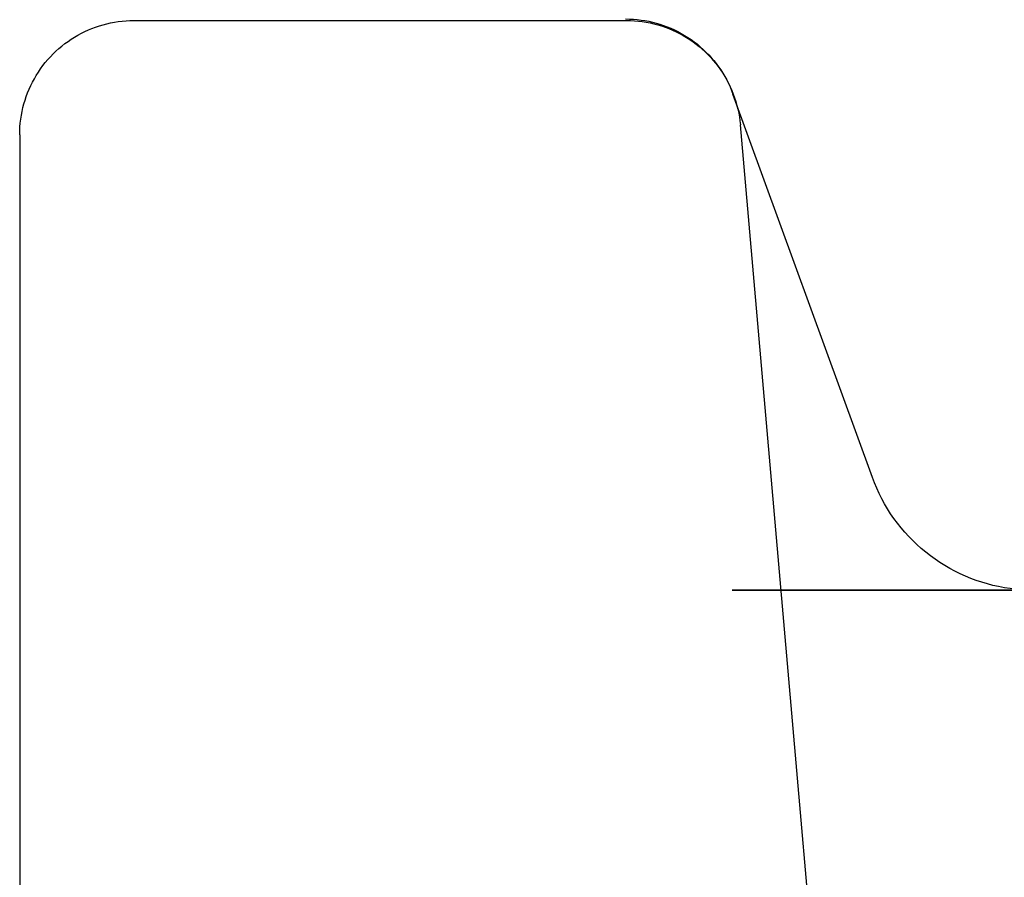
# Model space of a CAD drawing. Header units: millimetres. Extents: x -120 to 130, y -44 to 6.
# Tile 5 of 47: x -120 to -102, y -19 to -4. Entities that reach past the tile are written whole.
import ezdxf

# ---------------------------------------------------------------- set-up
doc = ezdxf.new("R2010")
doc.units = ezdxf.units.MM
doc.header["$MEASUREMENT"] = 0
doc.layers.add('Predefinito', color=5, linetype='Continuous')

# ---------------------------------------------------------------- blocks, each defined once
blk = doc.blocks.new('(#578) coperchio D25')
at = {"layer": 'Predefinito', "color": 9}
for points in [[(-114.4004150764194, 10), (-114.3325541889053, 9.99884839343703), (-114.2647714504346, 9.995394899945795), (-114.1971449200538, 9.989643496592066), (-114.1297524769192, 9.981600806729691), (-114.0626717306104, 9.971276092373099), (-113.9959799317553, 9.958681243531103), (-113.9297538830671, 9.94383076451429), (-113.8640698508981, 9.926741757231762), (-113.7990034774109, 9.907433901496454), (-113.7346296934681, 9.885929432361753), (-113.6710226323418, 9.862253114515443), (-113.6082555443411, 9.836432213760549), (-113.5464007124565, 9.808496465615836), (-113.4855293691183, 9.778478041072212), (-113.4257116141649, 9.746411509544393), (-113.3670163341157, 9.712333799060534), (-113.3095111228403, 9.676284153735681), (-113.2532622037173, 9.638304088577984), (-113.1983343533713, 9.598437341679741), (-113.1447908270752, 9.556729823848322), (-113.0926932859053, 9.513229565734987), (-113.0421017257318, 9.467986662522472), (-112.9930744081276, 9.421053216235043), (-112.9456677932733, 9.37248327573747), (-112.8999364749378, 9.322332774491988), (-112.8559331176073, 9.270659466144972), (-112.813708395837, 9.217522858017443), (-112.7733109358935, 9.162984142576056), (-112.7347872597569, 9.107106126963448), (-112.6981817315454, 9.049953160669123), (-112.6635365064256, 8.991591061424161), (-112.6308914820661, 8.93208703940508), (-112.6002842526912, 8.87150961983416), (-112.5717500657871, 8.80992856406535), (-112.5453217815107, 8.747414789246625), (-112.5210298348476, 8.68404028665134)], [(-110.0787529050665, 1.973939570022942), (-112.5210298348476, 8.68404028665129)], [(-107.2596750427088, 9e-16), (-107.36146637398, 0.001727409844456), (-107.4631404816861, 0.0069076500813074), (-107.5645802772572, 0.0155347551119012), (-107.6656689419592, 0.0275987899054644), (-107.7662900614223, 0.043085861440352), (-107.8663277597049, 0.0619781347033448), (-107.9656668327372, 0.0842538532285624), (-108.0641928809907, 0.1098873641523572), (-108.1617924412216, 0.1388491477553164), (-108.2583531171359, 0.1711058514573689), (-108.3537637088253, 0.2066203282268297), (-108.4479143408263, 0.2453516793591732), (-108.5406965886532, 0.28725530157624), (-108.6320036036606, 0.3322829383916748), (-108.7217302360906, 0.3803827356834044), (-108.8097731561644, 0.4314993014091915), (-108.8960309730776, 0.4855737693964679), (-108.9804043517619, 0.5425438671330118), (-109.0627961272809, 0.6023439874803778), (-109.1431114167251, 0.664905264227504), (-109.22125772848, 0.7301556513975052), (-109.2971450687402, 0.7980200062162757), (-109.3706860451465, 0.8684201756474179), (-109.441795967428, 0.9412750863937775), (-109.5103929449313, 1.016500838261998), (-109.576397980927, 1.09401080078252), (-109.6397350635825, 1.173715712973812), (-109.7003312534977, 1.255523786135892), (-109.7581167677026, 1.339340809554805), (-109.8130250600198, 1.425070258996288), (-109.8649928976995, 1.512613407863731), (-109.9139604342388, 1.601869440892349), (-109.9598712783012, 1.692735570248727), (-110.0026725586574, 1.785107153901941), (-110.042314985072, 1.87887781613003), (-110.0787529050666, 1.973939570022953)]]:
    blk.add_lwpolyline(points, dxfattribs=at)
at = {"layer": 'Predefinito', "color": 9, "extrusion": (0, 1, 0)}
for points in [[(2.07e-14, 112.5210298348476), (3.883791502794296, 112.4539831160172), (7.762954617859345, 112.252922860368), (11.63286647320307, 111.9180886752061), (15.48891522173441, 111.4498795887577), (19.32650553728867, 110.8488535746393), (23.14106409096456, 110.1157268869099), (26.92804500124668, 109.251373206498), (30.68293525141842, 108.2568226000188), (34.40126006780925, 107.1332602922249), (38.07858825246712, 105.8820252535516), (41.71053746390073, 104.50460860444), (45.29277943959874, 103.0026518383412), (48.82104515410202, 101.377944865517), (52.29112990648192, 99.6324238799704), (55.69889833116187, 97.76816905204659), (59.04028932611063, 95.78740204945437), (62.31132089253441, 93.69248338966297), (65.50809488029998, 91.48590962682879), (68.62680163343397, 89.17031037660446), (71.66372453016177, 86.74844518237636), (74.61524441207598, 84.22320022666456), (77.47784389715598, 81.59758489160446), (80.24811157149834, 78.87472817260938), (82.92274605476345, 76.05787494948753), (85.49855993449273, 73.15038211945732), (87.97248356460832, 70.15571459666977), (90.3415687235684, 67.07744118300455), (92.60299212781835, 63.91923031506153), (94.75405879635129, 60.68484569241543), (96.79220526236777, 57.378141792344), (98.71500262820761, 54.00305927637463), (100.5201594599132, 50.56362029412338), (102.2055245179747, 47.06392369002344), (103.7690893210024, 43.50814011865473), (105.2089905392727, 39.9005070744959), (106.5235122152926, 36.24532384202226), (107.7110878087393, 32.54694637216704), (108.7703020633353, 28.80978209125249), (109.6998926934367, 25.0382846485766), (110.4987518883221, 21.236948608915), (111.1659276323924, 17.41030409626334), (111.7006248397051, 13.56291139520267), (112.1022063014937, 9.69935551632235), (112.3701934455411, 5.824240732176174), (112.5042669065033, 1.942185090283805), (112.5042669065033, -1.942185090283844), (112.3701934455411, -5.824240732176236), (112.1022063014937, -9.69935551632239), (111.7006248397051, -13.56291139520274), (111.1659276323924, -17.41030409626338), (110.4987518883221, -21.23694860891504), (109.6998926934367, -25.03828464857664), (108.7703020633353, -28.8097820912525), (107.7110878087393, -32.54694637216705), (106.5235122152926, -36.24532384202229), (105.2089905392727, -39.90050707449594), (103.7690893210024, -43.50814011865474), (102.2055245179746, -47.06392369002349), (100.5201594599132, -50.56362029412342), (98.71500262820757, -54.00305927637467), (96.79220526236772, -57.37814179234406), (94.75405879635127, -60.68484569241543), (92.60299212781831, -63.91923031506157), (90.34156872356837, -67.07744118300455), (87.97248356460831, -70.1557145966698), (85.49855993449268, -73.15038211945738), (82.92274605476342, -76.05787494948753), (80.24811157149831, -78.87472817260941), (77.47784389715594, -81.59758489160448), (74.61524441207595, -84.22320022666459), (71.66372453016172, -86.74844518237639), (68.62680163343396, -89.17031037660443), (65.50809488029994, -91.48590962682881), (62.31132089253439, -93.69248338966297), (59.04028932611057, -95.7874020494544), (55.69889833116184, -97.76816905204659), (52.29112990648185, -99.63242387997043), (48.82104515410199, -101.377944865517), (45.2927794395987, -103.0026518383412), (41.71053746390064, -104.5046086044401), (38.07858825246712, -105.8820252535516), (34.40126006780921, -107.1332602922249), (30.68293525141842, -108.2568226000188), (26.92804500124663, -109.251373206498), (23.1410640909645, -110.1157268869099), (19.3265055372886, -110.8488535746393), (15.48891522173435, -111.4498795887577), (11.632866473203, -111.9180886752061), (7.762954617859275, -112.252922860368), (3.883791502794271, -112.4539831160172), (-6.9e-15, -112.5210298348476)], [(2.02e-14, 110.0787529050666), (3.79949353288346, 110.0131614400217), (7.594459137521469, 109.8164652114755), (11.38037428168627, 109.4888986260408), (15.15272721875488, 109.0308520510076), (18.90702236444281, 108.4428713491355), (22.63878565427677, 107.7256572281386), (26.34356987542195, 106.8800644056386), (30.01695996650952, 105.907100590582), (33.65457827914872, 104.8079252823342), (37.25208979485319, 103.583848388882), (40.80520729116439, 102.2363286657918), (44.30969645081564, 100.7669719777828), (47.76138090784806, 99.17752938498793), (51.15614722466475, 97.46989505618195), (54.48994979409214, 95.64610401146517), (57.75881566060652, 93.70832969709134), (60.95884925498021, 91.65888139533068), (64.08623703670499, 89.50020147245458), (67.13725203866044, 87.23486246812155), (70.10825830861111, 84.86556402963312), (72.99571524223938, 82.39512969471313), (75.79618180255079, 79.82650352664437), (78.50632062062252, 77.1627466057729), (81.12290197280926, 74.40703338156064), (83.64280762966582, 71.56264788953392), (86.06303457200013, 68.63297983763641), (88.3806985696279, 65.62152056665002), (90.59303761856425, 62.5318588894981), (92.6974152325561, 59.3676768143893), (94.69132358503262, 56.13274515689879), (96.57238649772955, 52.83091904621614), (98.33836227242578, 49.46613333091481), (99.98714636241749, 46.04239788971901), (101.5167738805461, 42.56379285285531), (102.9254219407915, 39.03446373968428), (104.21141183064, 35.45861651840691), (105.3732110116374, 31.84051259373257), (106.409434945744, 28.1844637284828), (107.3188487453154, 24.49482690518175), (108.1003686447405, 20.77599913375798), (108.753063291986, 17.03241221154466), (109.2761548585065, 13.26852744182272), (109.6690199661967, 9.488830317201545), (109.9311904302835, 5.697825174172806), (110.0623538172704, 1.900029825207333), (110.0623538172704, -1.900029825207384), (109.9311904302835, -5.697825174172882), (109.6690199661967, -9.488830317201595), (109.2761548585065, -13.26852744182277), (108.753063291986, -17.03241221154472), (108.1003686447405, -20.77599913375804), (107.3188487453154, -24.4948269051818), (106.409434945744, -28.18446372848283), (105.3732110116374, -31.84051259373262), (104.21141183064, -35.45861651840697), (102.9254219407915, -39.03446373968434), (101.5167738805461, -42.56379285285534), (99.98714636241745, -46.04239788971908), (98.33836227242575, -49.46613333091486), (96.57238649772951, -52.83091904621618), (94.69132358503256, -56.13274515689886), (92.69741523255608, -59.36767681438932), (90.5930376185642, -62.53185888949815), (88.38069856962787, -65.62152056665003), (86.06303457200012, -68.63297983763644), (83.64280762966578, -71.56264788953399), (81.12290197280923, -74.40703338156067), (78.50632062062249, -77.16274660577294), (75.79618180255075, -79.82650352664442), (72.99571524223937, -82.39512969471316), (70.10825830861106, -84.86556402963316), (67.13725203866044, -87.23486246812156), (64.08623703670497, -89.50020147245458), (60.95884925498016, -91.65888139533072), (57.75881566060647, -93.70832969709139), (54.48994979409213, -95.64610401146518), (51.15614722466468, -97.46989505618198), (47.76138090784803, -99.17752938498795), (44.3096964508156, -100.7669719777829), (40.8052072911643, -102.2363286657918), (37.25208979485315, -103.583848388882), (33.65457827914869, -104.8079252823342), (30.01695996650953, -105.907100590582), (26.34356987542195, -106.8800644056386), (22.63878565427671, -107.7256572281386), (18.90702236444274, -108.4428713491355), (15.15272721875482, -109.0308520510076), (11.38037428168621, -109.4888986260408), (7.594459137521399, -109.8164652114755), (3.799493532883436, -110.0131614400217), (-6.7e-15, -110.0787529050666)]]:
    blk.add_lwpolyline(points, dxfattribs=at)
blk = doc.blocks.new('(#4045) Corpo D25')
at = {"layer": 'Predefinito', "color": 9}
for points in [[(-125, 38), (-124.9988340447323, 38.06828222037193), (-124.9953375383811, 38.13648482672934), (-124.9895145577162, 38.20452829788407), (-124.9813718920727, 38.27233329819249), (-124.9709190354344, 38.33982077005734), (-124.9581681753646, 38.40691202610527), (-124.9431341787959, 38.47352884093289), (-124.9258345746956, 38.53959354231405), (-124.9062895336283, 38.60502910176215), (-124.8845218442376, 38.66975922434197), (-124.8605568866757, 38.73370843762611), (-124.8344226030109, 38.79680217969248), (-124.8061494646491, 38.85896688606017), (-124.7757704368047, 38.9201300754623), (-124.7433209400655, 38.98022043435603), (-124.708838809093, 39.03916790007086), (-124.6723642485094, 39.09690374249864), (-124.6339397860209, 39.15336064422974), (-124.5936102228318, 39.20847277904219), (-124.5514225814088, 39.2621758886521), (-124.5074260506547, 39.31440735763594), (-124.4616719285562, 39.36510628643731), (-124.4142135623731, 39.41421356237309), (-124.3651062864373, 39.46167192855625), (-124.3144073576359, 39.50742605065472), (-124.2621758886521, 39.55142258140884), (-124.2084727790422, 39.59361022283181), (-124.1533606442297, 39.63393978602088), (-124.0969037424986, 39.67236424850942), (-124.0391679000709, 39.70883880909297), (-123.980220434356, 39.7433209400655), (-123.9201300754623, 39.77577043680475), (-123.8589668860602, 39.80614946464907), (-123.7968021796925, 39.83442260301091), (-123.7337084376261, 39.86055688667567), (-123.669759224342, 39.88452184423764), (-123.6050291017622, 39.90628953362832), (-123.5395935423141, 39.9258345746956), (-123.4735288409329, 39.94313417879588), (-123.4069120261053, 39.95816817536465), (-123.3398207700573, 39.97091903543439), (-123.2723332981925, 39.98137189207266), (-123.2045282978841, 39.98951455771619), (-123.1364848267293, 39.99533753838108), (-123.0682822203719, 39.99883404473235), (-123, 40)], [(-123, 40), (-114.3698335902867, 40)], [(-114.3698335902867, 40), (-114.3008458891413, 39.99880982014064), (-114.2319402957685, 39.99524069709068), (-114.1631988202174, 39.98929687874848), (-114.094703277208, 39.98098543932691), (-114.0265351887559, 39.97031627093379), (-113.9587756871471, 39.95730207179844), (-113.8915054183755, 39.94195833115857), (-113.8248044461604, 39.92430331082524), (-113.7587521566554, 39.9043580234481), (-113.6934271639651, 39.88214620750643), (-113.6289072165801, 39.85769429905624), (-113.5652691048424, 39.83103140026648), (-113.5025885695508, 39.80218924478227), (-113.440940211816, 39.77120215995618), (-113.3803974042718, 39.73810702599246), (-113.3210322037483, 39.70294323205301), (-113.2629152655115, 39.66575262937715), (-113.2061157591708, 39.62657948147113), (-113.1507012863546, 39.58547041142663), (-113.0967378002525, 39.54247434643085), (-113.0442895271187, 39.49764245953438), (-112.9934188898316, 39.45102810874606), (-112.9441864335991, 39.40268677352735), (-112.896650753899, 39.3526759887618), (-112.8508684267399, 39.30105527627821), (-112.8068939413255, 39.24788607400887), (-112.7647796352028, 39.1932316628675), (-112.7245756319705, 39.13715709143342), (-112.6863297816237, 39.07972909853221), (-112.650087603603, 39.02101603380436), (-112.615892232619, 38.961087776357), (-112.5837843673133, 38.90001565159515), (-112.5538022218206, 38.83787234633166), (-112.5259814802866, 38.77473182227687), (-112.5003552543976, 38.7106692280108), (-112.4769540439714, 38.64576080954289), (-112.4558057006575, 38.5800838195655), (-112.436935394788, 38.51371642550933), (-112.420365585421, 38.4467376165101), (-112.4061159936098, 38.37922710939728), (-112.3942035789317, 38.31126525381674), (-112.3846425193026, 38.24293293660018), (-112.3774441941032, 38.17431148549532)], [(-110.1597270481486, 12.82568851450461), (-112.3774441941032, 38.17431148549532)], [(-125, 38), (-125, 2)]]:
    blk.add_lwpolyline(points, dxfattribs=at)
at = {"layer": 'Predefinito', "color": 9, "extrusion": (0, 1, 0)}
for points in [[(-1.51e-14, -123), (2.730101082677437, -122.9696976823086), (5.48337003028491, -122.8777142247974), (8.258003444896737, -122.7224729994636), (11.05209586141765, -122.5024537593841), (13.86364094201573, -122.2161996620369), (16.69053318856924, -121.8623243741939), (19.53057019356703, -121.4395192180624), (22.38145544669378, -120.9465603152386), (25.24080171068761, -120.3823156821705), (28.10613497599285, -119.7457522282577), (30.97489899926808, -119.0359426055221), (33.84446042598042, -118.2520718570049), (36.71211449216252, -117.3934438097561), (39.5750912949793, -116.4594871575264), (42.43056261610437, -115.4497611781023), (45.27564927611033, -114.363961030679), (48.10742899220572, -113.2019225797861), (50.92294470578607, -111.9636266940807), (53.7192133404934, -110.6492029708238), (56.4932349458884, -109.2589328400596), (59.24200217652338, -107.7932520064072), (61.9625100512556, -106.2527521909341), (64.65176593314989, -104.6381821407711), (67.30679966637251, -102.9504478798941), (69.92467380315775, -101.1906121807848), (72.50249385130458, -99.35989324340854), (75.03741847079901, -97.45966257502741), (77.52666954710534, -95.49144207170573), (79.96754206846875, -93.45690030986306), (82.35741373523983, -91.35784806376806), (84.6937542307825, -89.19623307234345), (86.97413408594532, -86.97413408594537), (89.19623307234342, -84.69375423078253), (91.35784806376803, -82.35741373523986), (93.45690030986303, -79.96754206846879), (95.49144207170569, -77.52666954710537), (97.45966257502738, -75.03741847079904), (99.3598932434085, -72.5024938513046), (101.1906121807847, -69.92467380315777), (102.9504478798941, -67.30679966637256), (104.6381821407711, -64.65176593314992), (106.2527521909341, -61.96251005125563), (107.7932520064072, -59.24200217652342), (109.2589328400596, -56.49323494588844), (110.6492029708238, -53.71921334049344), (111.9636266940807, -50.92294470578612), (113.2019225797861, -48.10742899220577), (114.3639610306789, -45.27564927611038), (115.4497611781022, -42.43056261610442), (116.4594871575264, -39.57509129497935), (117.393443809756, -36.71211449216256), (118.2520718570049, -33.84446042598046), (119.035942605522, -30.97489899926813), (119.7457522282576, -28.10613497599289), (120.3823156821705, -25.24080171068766), (120.9465603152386, -22.38145544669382), (121.4395192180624, -19.53057019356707), (121.8623243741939, -16.69053318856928), (122.2161996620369, -13.86364094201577), (122.5024537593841, -11.0520958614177), (122.7224729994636, -8.258003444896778), (122.8777142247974, -5.483370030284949), (122.9696976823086, -2.730101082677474), (123, -2.27e-14), (122.9696976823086, 2.730101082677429), (122.8777142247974, 5.483370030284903), (122.7224729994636, 8.258003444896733), (122.5024537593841, 11.05209586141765), (122.2161996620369, 13.86364094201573), (121.8623243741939, 16.69053318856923), (121.4395192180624, 19.53057019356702), (120.9465603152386, 22.38145544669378), (120.3823156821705, 25.24080171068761), (119.7457522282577, 28.10613497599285), (119.0359426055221, 30.97489899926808), (118.2520718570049, 33.84446042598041), (117.3934438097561, 36.71211449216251), (116.4594871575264, 39.5750912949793), (115.4497611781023, 42.43056261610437), (114.363961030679, 45.27564927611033), (113.2019225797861, 48.10742899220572), (111.9636266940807, 50.92294470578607), (110.6492029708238, 53.7192133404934), (109.2589328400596, 56.4932349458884), (107.7932520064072, 59.24200217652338), (106.2527521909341, 61.9625100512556), (104.6381821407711, 64.65176593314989), (102.9504478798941, 67.30679966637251), (101.1906121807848, 69.92467380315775), (99.35989324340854, 72.50249385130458), (97.45966257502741, 75.03741847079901), (95.49144207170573, 77.52666954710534), (93.45690030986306, 79.96754206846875), (91.35784806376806, 82.35741373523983), (89.19623307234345, 84.6937542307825), (86.97413408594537, 86.97413408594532), (84.69375423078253, 89.19623307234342), (82.35741373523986, 91.35784806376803), (79.96754206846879, 93.45690030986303), (77.52666954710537, 95.49144207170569), (75.03741847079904, 97.45966257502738), (72.5024938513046, 99.3598932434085), (69.92467380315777, 101.1906121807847), (67.30679966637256, 102.9504478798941), (64.65176593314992, 104.6381821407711), (61.96251005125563, 106.2527521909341), (59.24200217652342, 107.7932520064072), (56.49323494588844, 109.2589328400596), (53.71921334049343, 110.6492029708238), (50.9229447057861, 111.9636266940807), (48.10742899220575, 113.2019225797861), (45.27564927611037, 114.3639610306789), (42.43056261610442, 115.4497611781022), (39.57509129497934, 116.4594871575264), (36.71211449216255, 117.393443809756), (33.84446042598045, 118.2520718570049), (30.97489899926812, 119.035942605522), (28.10613497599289, 119.7457522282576), (25.24080171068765, 120.3823156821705), (22.38145544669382, 120.9465603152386), (19.53057019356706, 121.4395192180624), (16.69053318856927, 121.8623243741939), (13.86364094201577, 122.2161996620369), (11.05209586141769, 122.5024537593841), (8.258003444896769, 122.7224729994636), (5.483370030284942, 122.8777142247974), (2.730101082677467, 122.9696976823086), (1.51e-14, 123)], [(-7e-15, -114.3698335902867), (3.94760507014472, -114.3016852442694), (7.890505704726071, -114.0973214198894), (11.82400307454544, -113.7569856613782), (15.74340955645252, -113.2810835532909), (19.64405431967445, -112.6701822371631), (23.52128889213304, -111.9250097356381), (27.37049270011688, -111.0464540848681), (31.18707857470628, -110.0355622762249), (34.96649821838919, -108.8935390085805), (38.70424762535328, -107.6217452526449), (42.39587244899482, -106.2216966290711), (46.03697331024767, -104.6950616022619), (49.62321104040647, -103.0436594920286), (53.15031185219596, -101.2694583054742), (56.61407243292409, -99.3745723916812), (60.01036495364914, -97.36125992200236), (63.33514198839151, -95.23192019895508), (66.58444133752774, -92.98909079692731), (69.75439074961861, -90.63544453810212), (72.84121253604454, -88.17378630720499), (75.84122807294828, -85.6070497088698), (78.75086218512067, -82.93829357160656), (81.56664740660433, -80.17069830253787), (84.28522811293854, -77.3075620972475), (86.90336452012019, -74.35229700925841), (89.41793654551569, -71.30842488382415), (91.82594752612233, -68.17957316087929), (94.12452778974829, -64.96947055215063), (96.31093807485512, -61.68194259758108), (98.38257279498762, -58.32090710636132), (100.3369631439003, -54.89036948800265), (102.1717800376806, -51.39441797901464), (103.8848368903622, -47.83721877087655), (105.4740922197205, -44.22301104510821), (106.937652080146, -40.55610192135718), (108.2737723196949, -36.84086132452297), (109.480860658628, -33.08171677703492), (110.5574785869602, -29.2831481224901), (111.5023430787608, -25.44968218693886), (112.3143281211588, -21.58588738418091), (112.9924660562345, -17.69636827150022), (113.5359487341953, -13.78576006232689), (113.9441284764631, -9.858723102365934), (114.2165188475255, -5.919937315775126), (114.3527952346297, -1.974096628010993), (114.3527952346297, 1.97409662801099), (114.2165188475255, 5.919937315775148), (113.9441284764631, 9.85872310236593), (113.5359487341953, 13.78576006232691), (112.9924660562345, 17.69636827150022), (112.3143281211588, 21.58588738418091), (111.5023430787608, 25.44968218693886), (110.5574785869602, 29.28314812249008), (109.4808606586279, 33.08171677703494), (108.2737723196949, 36.84086132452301), (106.937652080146, 40.5561019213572), (105.4740922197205, 44.2230110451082), (103.8848368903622, 47.83721877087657), (102.1717800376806, 51.39441797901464), (100.3369631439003, 54.89036948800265), (98.3825727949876, 58.32090710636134), (96.31093807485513, 61.68194259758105), (94.12452778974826, 64.96947055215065), (91.82594752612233, 68.17957316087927), (89.4179365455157, 71.30842488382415), (86.90336452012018, 74.35229700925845), (84.28522811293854, 77.3075620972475), (81.56664740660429, 80.17069830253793), (78.75086218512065, 82.93829357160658), (75.84122807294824, 85.60704970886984), (72.84121253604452, 88.173786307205), (69.75439074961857, 90.63544453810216), (66.58444133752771, 92.98909079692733), (63.33514198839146, 95.23192019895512), (60.01036495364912, 97.36125992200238), (56.61407243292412, 99.37457239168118), (53.15031185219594, 101.2694583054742), (49.6232110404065, 103.0436594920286), (46.03697331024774, 104.6950616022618), (42.39587244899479, 106.2216966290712), (38.70424762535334, 107.6217452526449), (34.9664982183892, 108.8935390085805), (31.18707857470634, 110.0355622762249), (27.37049270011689, 111.0464540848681), (23.52128889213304, 111.9250097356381), (19.64405431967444, 112.6701822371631), (15.74340955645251, 113.2810835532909), (11.82400307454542, 113.7569856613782), (7.890505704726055, 114.0973214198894), (3.947605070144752, 114.3016852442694), (2.1e-14, 114.3698335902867)], [(2.06e-14, 112.3774441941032), (3.878835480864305, 112.3104830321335), (7.753048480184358, 112.1096793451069), (11.61802202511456, 111.7752724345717), (15.46915015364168, 111.3076608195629), (19.3018434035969, 110.7074017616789), (23.11153428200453, 109.9752106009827), (26.89368270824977, 109.1119599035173), (30.64378142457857, 108.1186784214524), (34.35736136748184, 106.996549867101), (38.0299969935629, 105.7469115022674), (41.65731155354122, 104.3712525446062), (45.23498230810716, 102.8712123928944), (48.75874567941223, 101.2485786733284), (52.22440233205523, 99.50528510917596), (55.62782217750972, 97.64340921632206), (58.96494929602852, 95.6651698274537), (62.23180677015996, 93.57292444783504), (65.42450142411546, 91.36916644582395), (68.53922846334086, 89.05652208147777), (71.57227600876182, 86.63774737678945), (74.52002952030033, 84.1157248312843), (77.37897610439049, 81.49345998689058), (80.14570870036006, 78.77407784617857), (82.8169301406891, 75.96081914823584), (85.3894570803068, 73.05703650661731), (87.86022379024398, 70.06619041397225), (90.2262858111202, 66.99184511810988), (92.48482346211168, 63.8376643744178), (94.63314520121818, 60.60740707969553), (96.66869083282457, 57.30492279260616), (98.58903455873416, 53.93414714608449), (100.3918878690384, 50.49909715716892), (102.0751022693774, 47.0038664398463), (103.6366718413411, 43.45262032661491), (105.0747356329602, 39.84959090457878), (106.387579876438, 36.1990719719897), (107.5736400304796, 32.50541392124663), (108.6315026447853, 28.77301855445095), (109.5599070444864, 25.0063338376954), (110.3577468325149, 21.20984860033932), (111.024071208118, 17.38808718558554), (111.558086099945, 13.545604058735), (111.9591551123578, 9.686978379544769), (112.2268002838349, 5.816808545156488), (112.3607026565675, 1.939706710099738), (112.3607026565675, -1.939706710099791), (112.2268002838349, -5.816808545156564), (111.9591551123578, -9.686978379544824), (111.558086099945, -13.54560405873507), (111.024071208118, -17.38808718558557), (110.3577468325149, -21.20984860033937), (109.5599070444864, -25.00633383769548), (108.6315026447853, -28.77301855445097), (107.5736400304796, -32.50541392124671), (106.387579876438, -36.19907197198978), (105.0747356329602, -39.84959090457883), (103.6366718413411, -43.45262032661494), (102.0751022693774, -47.00386643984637), (100.3918878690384, -50.49909715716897), (98.58903455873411, -53.93414714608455), (96.66869083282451, -57.30492279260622), (94.63314520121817, -60.60740707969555), (92.48482346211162, -63.83766437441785), (90.22628581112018, -66.9918451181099), (87.86022379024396, -70.06619041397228), (85.38945708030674, -73.05703650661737), (82.81693014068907, -75.96081914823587), (80.14570870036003, -78.7740778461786), (77.37897610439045, -81.49345998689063), (74.5200295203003, -84.11572483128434), (71.57227600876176, -86.63774737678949), (68.53922846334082, -89.0565220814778), (65.42450142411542, -91.369166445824), (62.23180677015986, -93.5729244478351), (58.96494929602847, -95.66516982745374), (55.62782217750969, -97.64340921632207), (52.2244023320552, -99.50528510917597), (48.75874567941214, -101.2485786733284), (45.23498230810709, -102.8712123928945), (41.65731155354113, -104.3712525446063), (38.0299969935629, -105.7469115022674), (34.35736136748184, -106.996549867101), (30.64378142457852, -108.1186784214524), (26.89368270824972, -109.1119599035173), (23.11153428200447, -109.9752106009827), (19.30184340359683, -110.7074017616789), (15.46915015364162, -111.3076608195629), (11.61802202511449, -111.7752724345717), (7.753048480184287, -112.1096793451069), (3.878835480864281, -112.3104830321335), (-6.9e-15, -112.3774441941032)], [(-7.7e-15, -125), (4.314517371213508, -124.9255175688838), (8.623893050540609, -124.702159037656), (12.92299147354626, -124.3301905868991), (17.20668932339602, -123.8100554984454), (21.4698816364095, -123.1423736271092), (25.70748788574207, -122.3279406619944), (29.91445803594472, -121.3677271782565), (34.08577856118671, -120.2628774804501), (38.21647841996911, -119.0147082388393), (42.3016349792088, -117.6247069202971), (46.33637988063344, -116.0945300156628), (50.31590484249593, -114.4260010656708), (54.23546738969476, -112.6211084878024), (58.09039650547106, -110.6820032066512), (61.87609819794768, -108.6109960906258), (65.588060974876, -106.4105551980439), (69.22186122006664, -104.0833028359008), (72.77316846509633, -101.6320124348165), (76.2377505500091, -99.05960524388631), (79.61147866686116, -96.36914684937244), (82.8903322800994, -93.56384352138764), (86.07040391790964, -90.64703839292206), (89.14790382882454, -87.62220747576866), (92.1191644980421, -84.49295551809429), (94.98064501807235, -81.26301170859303), (97.72893530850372, -77.93622523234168), (100.3607601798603, -74.51656068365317), (102.8729832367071, -71.00809334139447), (105.2626106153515, -67.4150043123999), (107.5267945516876, -63.74157554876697), (109.6628367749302, -59.99218474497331), (111.6681917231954, -56.17130012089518), (113.5404695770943, -52.28347509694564), (115.2774391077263, -48.33334286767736), (116.8770303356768, -44.32561088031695), (118.3373369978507, -40.26505522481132), (119.656618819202, -36.15651494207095), (120.8333035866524, -32.00488625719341), (121.865989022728, -27.81511674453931), (122.7534444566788, -23.59219943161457), (123.4946122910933, -19.34116684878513), (124.0886092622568, -15.06708503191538), (124.5347274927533, -10.77504748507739), (124.832435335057, -6.470169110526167), (124.9813780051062, -2.157580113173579), (124.9813780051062, 2.157580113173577), (124.832435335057, 6.470169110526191), (124.5347274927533, 10.77504748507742), (124.0886092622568, 15.06708503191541), (123.4946122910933, 19.34116684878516), (122.7534444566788, 23.59219943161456), (121.865989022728, 27.81511674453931), (120.8333035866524, 32.00488625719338), (119.656618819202, 36.15651494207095), (118.3373369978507, 40.26505522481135), (116.8770303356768, 44.32561088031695), (115.2774391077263, 48.33334286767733), (113.5404695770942, 52.28347509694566), (111.6681917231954, 56.17130012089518), (109.6628367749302, 59.99218474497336), (107.5267945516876, 63.741575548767), (105.2626106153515, 67.41500431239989), (102.8729832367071, 71.00809334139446), (100.3607601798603, 74.51656068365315), (97.72893530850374, 77.93622523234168), (94.98064501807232, 81.26301170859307), (92.11916449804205, 84.49295551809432), (89.14790382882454, 87.62220747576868), (86.07040391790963, 90.64703839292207), (82.8903322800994, 93.56384352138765), (79.61147866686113, 96.36914684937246), (76.23775055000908, 99.05960524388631), (72.77316846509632, 101.6320124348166), (69.22186122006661, 104.0833028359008), (65.58806097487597, 106.4105551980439), (61.8760981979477, 108.6109960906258), (58.09039650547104, 110.6820032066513), (54.23546738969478, 112.6211084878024), (50.31590484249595, 114.4260010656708), (46.33637988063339, 116.0945300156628), (42.30163497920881, 117.6247069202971), (38.21647841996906, 119.0147082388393), (34.08577856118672, 120.2628774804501), (29.91445803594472, 121.3677271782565), (25.70748788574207, 122.3279406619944), (21.46988163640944, 123.1423736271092), (17.20668932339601, 123.8100554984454), (12.92299147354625, 124.3301905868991), (8.62389305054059, 124.702159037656), (4.314517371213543, 124.9255175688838), (2.3e-14, 125)], [(-6.8e-15, -111.2685856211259), (3.840561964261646, -111.2022851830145), (7.67654705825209, -111.0034628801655), (11.50338386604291, -110.6723556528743), (15.31651187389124, -110.209358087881), (19.11138690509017, -109.6150219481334), (22.88348653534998, -108.8900555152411), (26.62831548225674, -108.0353227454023), (30.34141096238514, -107.0518422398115), (34.01834800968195, -105.9407860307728), (37.65474474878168, -104.7034781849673), (41.24626761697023, -103.3413932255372), (44.78863652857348, -101.8561543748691), (48.27762997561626, -100.2495316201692), (51.70909005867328, -98.52343960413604), (55.07892744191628, -96.67993534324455), (58.38312622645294, -94.72121577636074), (61.61774873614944, -92.64961514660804), (64.77894021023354, -90.46760221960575), (67.86293339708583, -88.17777734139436), (70.86605304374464, -85.78286933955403), (73.78472027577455, -83.28573227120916), (76.61545686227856, -80.68934202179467), (79.3548893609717, -77.99679275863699), (81.99975313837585, -75.21129324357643), (84.54689626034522, -72.3361630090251), (86.99328324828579, -69.37482840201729), (89.3359986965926, -66.33081850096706), (91.57225074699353, -63.20776090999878), (93.6993744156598, -60.00937743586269), (95.71483476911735, -56.73947965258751), (97.61622994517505, -53.40196435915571), (99.40129401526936, -50.00080893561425), (101.067899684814, -46.540066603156), (102.6140608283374, -43.02386159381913), (104.0379348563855, -39.45638423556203), (105.3378249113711, -35.84188595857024), (106.5121818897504, -32.18467422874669), (107.5596062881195, -28.48910741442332), (108.4788498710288, -24.75958959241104), (109.2688171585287, -21.0005652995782), (109.9285667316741, -17.21651423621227), (110.4573123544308, -13.41194592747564), (110.854423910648, -9.591394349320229), (111.1194281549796, -5.75941252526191), (111.2520092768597, -1.92056710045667), (111.2520092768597, 1.92056710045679), (111.1194281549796, 5.75941252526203), (110.854423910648, 9.5913943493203), (110.4573123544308, 13.41194592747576), (109.9285667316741, 17.21651423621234), (109.2688171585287, 21.00056529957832), (108.4788498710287, 24.75958959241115), (107.5596062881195, 28.48910741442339), (106.5121818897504, 32.18467422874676), (105.3378249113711, 35.8418859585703), (104.0379348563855, 39.4563842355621), (102.6140608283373, 43.02386159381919), (101.067899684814, 46.54006660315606), (99.40129401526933, 50.00080893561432), (97.61622994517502, 53.40196435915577), (95.71483476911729, 56.73947965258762), (93.69937441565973, 60.00937743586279), (91.57225074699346, 63.20776090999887), (89.33599869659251, 66.33081850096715), (86.99328324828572, 69.37482840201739), (84.54689626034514, 72.33616300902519), (81.99975313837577, 75.21129324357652), (79.35488936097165, 77.99679275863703), (76.61545686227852, 80.68934202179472), (73.78472027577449, 83.28573227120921), (70.86605304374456, 85.7828693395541), (67.86293339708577, 88.17777734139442), (64.77894021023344, 90.46760221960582), (61.61774873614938, 92.64961514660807), (58.38312622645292, 94.72121577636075), (55.07892744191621, 96.6799353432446), (51.70909005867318, 98.5234396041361), (48.2776299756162, 100.2495316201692), (44.78863652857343, 101.8561543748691), (41.24626761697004, 103.3413932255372), (37.65474474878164, 104.7034781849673), (34.01834800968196, 105.9407860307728), (30.341410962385, 107.0518422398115), (26.62831548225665, 108.0353227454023), (22.88348653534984, 108.8900555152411), (19.11138690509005, 109.6150219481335), (15.31651187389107, 110.209358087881), (11.50338386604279, 110.6723556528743), (7.676547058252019, 111.0034628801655), (3.840561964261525, 111.2022851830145), (-7.84e-14, 111.2685856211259)]]:
    blk.add_lwpolyline(points, dxfattribs=at)
blk = doc.blocks.new('(#3618) DS4000C__-BARBADOS-D25')
at = {"layer": 'Predefinito', "extrusion": (0.01572165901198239, 0, 0.9998764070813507), "rotation": -90}
blk.add_blockref('(#578) coperchio D25', (-13.71623305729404, -5.196324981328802, 13.36104995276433), dxfattribs=at)
at = {"layer": 'Predefinito'}
blk.add_blockref('(#4045) Corpo D25', (5.405740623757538, -43.74240481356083, 13.27770377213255), dxfattribs=at)

msp = doc.modelspace()

# ---------------------------------------------------------------- block references
at = {"layer": 'Predefinito'}
msp.add_blockref('(#3618) DS4000C__-BARBADOS-D25', (0, 0), dxfattribs=at)

doc.saveas('drawing.dxf')
